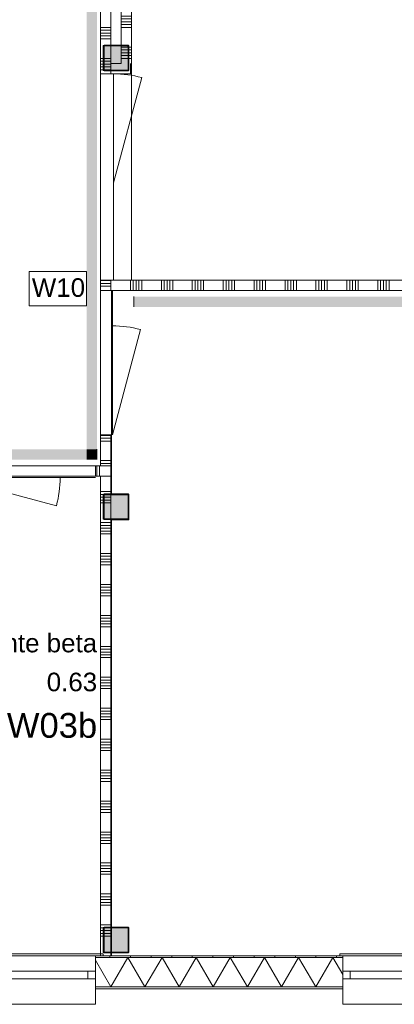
# Model space of a CAD drawing. Header units: millimetres. Extents: x -850 to 154668, y -80411 to 71019.
# Tile 225 of 236: x 88925 to 92560, y -470 to 9075. Entities that reach past the tile are written whole.
import ezdxf
from ezdxf.enums import TextEntityAlignment as Align

# ---------------------------------------------------------------- set-up
doc = ezdxf.new("R2010")
doc.units = ezdxf.units.MM
doc.header["$MEASUREMENT"] = 0
for name, color, linetype in [('New_21 Buitenwanden', 7, 'Continuous'), ('New_21 Buitenwanden Doorsnede-arcering', 7, 'Continuous'), ('New_21 Buitenwanden Laagscheidingslijnen', 7, 'Continuous'), ('New_21 Buitenwanden Ramen', 7, 'Continuous'), ('New_22 NC Binnenwanden', 7, 'Continuous'), ('New_22 NC Binnenwanden Deuren', 7, 'Continuous'), ('New_22 NC Binnenwanden Doorsnede-arcering', 7, 'Continuous'), ('New_22 NC Binnenwanden Laagscheidingslijnen', 7, 'Continuous'), ('New_22 NC Binnenwanden Ramen', 7, 'Continuous'), ('New_23 Vloeren', 7, 'Continuous'), ('New_Info Wandafwerking aanduiding', 7, 'Continuous'), ('New_Info Wandafwerking aanduiding Doorsnede-arcering', 7, 'Continuous'), ('New_Z Ruimtefuncties', 7, 'Continuous'), ('New_Z Ruimtefuncties Zone omranding', 7, 'Continuous'), ('New_Z Ruimtefuncties Zone tekst', 7, 'Continuous'), ('S-COLS-____-OTLN.RVT S', 7, 'Continuous'), ('S-COLS-____-OTLN.RVT S 2D arcering', 7, 'Continuous')]:
    doc.layers.add(name, color=color, linetype=linetype)
doc.styles.add('GENERATED_STYLE_1', font='arial.ttf')
doc.styles.add('GENERATED_STYLE_2', font='arial.ttf')

# ---------------------------------------------------------------- blocks, each defined once
blk = doc.blocks.new('Slab_1_1', base_point=(0, 17060))
at = {"layer": 'New_23 Vloeren', "color": 7, "linetype": 'Continuous', "lineweight": 0, "flags": 128}
blk.add_lwpolyline([(0, 17060), (25600, 17060), (25600, 17539.8), (30060, 17539.8), (30060, 0), (44257.3, 0), (99110, 0), (99110, 26125), (78570.2, 26125), (78570.2, 30220), (61804.1, 30220), (61804.1, 33195.8), (50070.2, 33195.8), (50070.2, 36555.1), (42600, 36555.1), (42600, 38994.9), (31200.9, 38994.9), (31200.9, 49880), (25600, 49880), (25600, 70460), (0, 70460)], close=True, dxfattribs=at)
blk = doc.blocks.new('*X44')
at = {"layer": 'New_22 NC Binnenwanden Doorsnede-arcering', "color": 254, "linetype": 'Continuous', "lineweight": 0, "true_color": 0xe9ebeb}
for p, q in [((89810, 5045.1), (89710, 5045.1)), ((89810, 5017.7), (89710, 5017.7)), ((89810, 4990.3), (89710, 4990.3)), ((89810, 4800), (89710, 4800)), ((89810, 4772.6), (89710, 4772.6))]:
    blk.add_line(p, q, dxfattribs=at)
blk = doc.blocks.new('*X45')
at = {"layer": 'New_22 NC Binnenwanden Doorsnede-arcering', "color": 254, "linetype": 'Continuous', "lineweight": 0, "true_color": 0xe9ebeb}
for p, q in [((89810, 6545.1), (89710, 6545.1)), ((89810, 6517.7), (89710, 6517.7)), ((89810, 6490.3), (89710, 6490.3))]:
    blk.add_line(p, q, dxfattribs=at)
blk = doc.blocks.new('*X46')
at = {"layer": 'New_22 NC Binnenwanden Doorsnede-arcering', "color": 254, "linetype": 'Continuous', "lineweight": 0, "true_color": 0xe9ebeb}
for p, q in [((89810, 9245.1), (89710, 9245.1)), ((89810, 9217.7), (89710, 9217.7)), ((89810, 9190.3), (89710, 9190.3)), ((89810, 9000), (89710, 9000)), ((89810, 8972.6), (89710, 8972.6)), ((89810, 8945.1), (89710, 8945.1)), ((89810, 8917.7), (89710, 8917.7)), ((89810, 8890.3), (89710, 8890.3)), ((89735, 8700), (89710, 8700)), ((89735, 8672.6), (89710, 8672.6)), ((89735, 8645.1), (89710, 8645.1)), ((89735, 8617.7), (89710, 8617.7)), ((89735.3, 8590.3), (89710, 8590.3))]:
    blk.add_line(p, q, dxfattribs=at)
blk = doc.blocks.new('*X56')
at = {"layer": 'New_22 NC Binnenwanden Doorsnede-arcering', "color": 254, "linetype": 'Continuous', "lineweight": 0, "true_color": 0xe9ebeb}
for p, q in [((89810, 8700), (89743, 8700)), ((89810, 8672.6), (89743, 8672.6)), ((89810, 8645.1), (89743, 8645.1)), ((89810, 8617.7), (89743, 8617.7)), ((89810, 8590.3), (89743.3, 8590.3))]:
    blk.add_line(p, q, dxfattribs=at)
blk = doc.blocks.new('D1 zl1-b 22')
at = {"layer": 'New_22 NC Binnenwanden Deuren', "color": 1, "linetype": 'Continuous', "lineweight": 0}
for p, q in [((700, 0), (-321, 273.6)), ((-700, 0), (-357, 0)), ((700, 0), (-357, 0))]:
    blk.add_line(p, q, dxfattribs=at)
at = {"layer": 'New_22 NC Binnenwanden Deuren', "color": 7, "linetype": 'Continuous', "lineweight": 0}
for p, q in [((-700, -114), (-700, -14)), ((-700, -114), (-700, -14)), ((700, -114), (700, -14)), ((700, -114), (700, -14))]:
    blk.add_line(p, q, dxfattribs=at)
at = {"layer": 'New_22 NC Binnenwanden Deuren', "color": 1, "linetype": 'Continuous', "lineweight": 0}
blk.add_arc((700, 0), 1057, 165, 180, dxfattribs=at)
blk = doc.blocks.new('D1 zl1-a 22')
at = {"layer": 'New_22 NC Binnenwanden Deuren', "color": 1, "linetype": 'Continuous', "lineweight": 0}
for p, q in [((57, 0), (-964, 273.6)), ((57, 0), (-1000, 0)), ((1000, 0), (57, 0))]:
    blk.add_line(p, q, dxfattribs=at)
at = {"layer": 'New_22 NC Binnenwanden Deuren', "color": 7, "linetype": 'Continuous', "lineweight": 0}
for p, q in [((-1000, -25), (-1000, -125)), ((-1000, -25), (-1000, -125)), ((1000, -25), (1000, -125)), ((1000, -25), (1000, -125))]:
    blk.add_line(p, q, dxfattribs=at)
at = {"layer": 'New_22 NC Binnenwanden Deuren', "color": 1, "linetype": 'Continuous', "lineweight": 0}
blk.add_arc((57, 0), 1057, 165, 180, dxfattribs=at)
blk = doc.blocks.new('Wall_6_1', base_point=(89710, 26125))
at = {"layer": 'New_22 NC Binnenwanden', "color": 8, "linetype": 'Continuous', "lineweight": 0, "true_color": 0x778488}
for p, q in [((89810, 8550), (89710, 8550)), ((89810, 6550), (89710, 6550)), ((89710, 6450), (89810, 6450)), ((89710, 5050), (89810, 5050))]:
    blk.add_line(p, q, dxfattribs=at)
at = {"layer": 'New_22 NC Binnenwanden', "color": 8, "linetype": 'Continuous', "lineweight": 0, "true_color": 0x778488, "flags": 128}
for points in [[(89710, 9250.1), (89710, 8550)], [(89810, 8825), (89810, 9250.1)], [(89810, 8583), (89810, 8817)], [(89810, 8550), (89810, 8575)], [(89710, 6550), (89710, 6450)], [(89810, 6450), (89810, 6550)], [(89710, 5050), (89710, 4750)], [(89810, 4750), (89810, 5050)], [(89710, 4750), (89810, 4750)]]:
    blk.add_lwpolyline(points, dxfattribs=at)
at = {"layer": 'New_22 NC Binnenwanden', "color": 8, "lineweight": 0, "true_color": 0x778488}
for name in ['*X46', '*X56', '*X45', '*X44']:
    blk.add_blockref(name, (0, 0), dxfattribs=at)
at = {"layer": 'New_22 NC Binnenwanden Deuren', "color": 1, "linetype": 'Continuous', "lineweight": 0, "zscale": 1000, "rotation": 270}
for name, p in [('D1 zl1-a 22', (89835, 7550)), ('D1 zl1-b 22', (89824, 5750))]:
    blk.add_blockref(name, p, dxfattribs=at)
blk = doc.blocks.new('*X148')
at = {"layer": 'New_22 NC Binnenwanden Doorsnede-arcering', "color": 254, "linetype": 'Continuous', "lineweight": 0, "true_color": 0xe9ebeb}
for p, q in [((89810, 4500), (89710, 4500)), ((89745.1, 4472.6), (89710, 4472.6)), ((89735, 4445.1), (89710, 4445.1)), ((89735, 4417.7), (89710, 4417.7)), ((89735, 4390.3), (89710, 4390.3)), ((89810, 4200), (89710, 4200)), ((89810, 4172.6), (89710, 4172.6)), ((89810, 4145.1), (89710, 4145.1)), ((89810, 4117.7), (89710, 4117.7)), ((89810, 4090.3), (89710, 4090.3)), ((89810, 3900), (89710, 3900)), ((89810, 3872.6), (89710, 3872.6)), ((89810, 3845.1), (89710, 3845.1)), ((89810, 3817.7), (89710, 3817.7)), ((89810, 3790.3), (89710, 3790.3)), ((89810, 3600), (89710, 3600)), ((89810, 3572.6), (89710, 3572.6)), ((89810, 3545.1), (89710, 3545.1)), ((89810, 3517.7), (89710, 3517.7)), ((89810, 3490.3), (89710, 3490.3)), ((89810, 3300), (89710, 3300)), ((89810, 3272.6), (89710, 3272.6)), ((89810, 3245.1), (89710, 3245.1)), ((89810, 3217.7), (89710, 3217.7)), ((89810, 3190.3), (89710, 3190.3)), ((89810, 3000), (89710, 3000)), ((89810, 2972.6), (89710, 2972.6)), ((89810, 2945.1), (89710, 2945.1)), ((89810, 2917.7), (89710, 2917.7)), ((89810, 2890.3), (89710, 2890.3)), ((89810, 2700), (89710, 2700)), ((89810, 2672.6), (89710, 2672.6)), ((89810, 2645.1), (89710, 2645.1)), ((89810, 2617.7), (89710, 2617.7)), ((89810, 2590.3), (89710, 2590.3)), ((89810, 2400), (89710, 2400)), ((89810, 2372.6), (89710, 2372.6)), ((89810, 2345.1), (89710, 2345.1)), ((89810, 2317.7), (89710, 2317.7)), ((89810, 2290.3), (89710, 2290.3)), ((89810, 2100), (89710, 2100)), ((89810, 2072.6), (89710, 2072.6)), ((89810, 2045.1), (89710, 2045.1)), ((89810, 2017.7), (89710, 2017.7)), ((89810, 1990.3), (89710, 1990.3)), ((89810, 1800), (89710, 1800)), ((89810, 1772.6), (89710, 1772.6)), ((89810, 1745.1), (89710, 1745.1)), ((89810, 1717.7), (89710, 1717.7)), ((89810, 1690.3), (89710, 1690.3)), ((89810, 1500), (89710, 1500)), ((89810, 1472.6), (89710, 1472.6)), ((89810, 1445.1), (89710, 1445.1)), ((89810, 1417.7), (89710, 1417.7)), ((89810, 1390.3), (89710, 1390.3)), ((89810, 1200), (89710, 1200)), ((89810, 1172.6), (89710, 1172.6)), ((89810, 1145.1), (89710, 1145.1)), ((89810, 1117.7), (89710, 1117.7)), ((89810, 1090.3), (89710, 1090.3)), ((89810, 900), (89710, 900)), ((89810, 872.6), (89710, 872.6)), ((89810, 845.1), (89710, 845.1)), ((89810, 817.7), (89710, 817.7)), ((89810, 790.3), (89710, 790.3)), ((89810, 600), (89710, 600)), ((89810, 572.6), (89710, 572.6)), ((89810, 545.1), (89710, 545.1)), ((89810, 517.7), (89710, 517.7)), ((89810, 490.3), (89710, 490.3)), ((89810, 300), (89710, 300)), ((89745.1, 272.6), (89710, 272.6)), ((89735, 245.1), (89710, 245.1)), ((89735, 217.7), (89710, 217.7)), ((89735, 190.3), (89710, 190.3))]:
    blk.add_line(p, q, dxfattribs=at)
blk = doc.blocks.new('*X149')
at = {"layer": 'New_22 NC Binnenwanden Doorsnede-arcering', "color": 254, "linetype": 'Continuous', "lineweight": 0, "true_color": 0xe9ebeb}
for p, q in [((89810, 4445.1), (89743, 4445.1)), ((89810, 4417.7), (89743, 4417.7)), ((89810, 4390.3), (89743, 4390.3))]:
    blk.add_line(p, q, dxfattribs=at)
blk = doc.blocks.new('*X150')
at = {"layer": 'New_22 NC Binnenwanden Doorsnede-arcering', "color": 254, "linetype": 'Continuous', "lineweight": 0, "true_color": 0xe9ebeb}
for p, q in [((89810, 245.1), (89743, 245.1)), ((89810, 217.7), (89743, 217.7)), ((89810, 190.3), (89743, 190.3))]:
    blk.add_line(p, q, dxfattribs=at)
blk = doc.blocks.new('Wall_27_1', base_point=(89710, 4750))
at = {"layer": 'New_22 NC Binnenwanden', "color": 8, "linetype": 'Continuous', "lineweight": 0, "true_color": 0x778488, "flags": 128}
for points in [[(89710, 4650), (89710, 0)], [(89810, 4475), (89810, 4650)], [(89810, 4233), (89810, 4467)], [(89810, 275), (89810, 4225)], [(89810, 33), (89810, 267)], [(89810, 0), (89810, 25)], [(89710, 0), (89810, 0)]]:
    blk.add_lwpolyline(points, dxfattribs=at)
at = {"layer": 'New_22 NC Binnenwanden Laagscheidingslijnen', "color": 8, "linetype": 'Continuous', "lineweight": 0, "true_color": 0x778488}
blk.add_line((89810, 4650), (89710, 4650), dxfattribs=at)
at = {"layer": 'New_22 NC Binnenwanden', "color": 8, "lineweight": 0, "true_color": 0x778488}
for name in ['*X148', '*X149', '*X150']:
    blk.add_blockref(name, (0, 0), dxfattribs=at)
blk = doc.blocks.new('*X809')
at = {"layer": 'New_21 Buitenwanden Doorsnede-arcering', "linetype": 'Continuous', "lineweight": 0, "true_color": 0xe9ebeb}
for points in [[(89850, -302.1), (89700, -302.1), (89700, -302.2), (89850, -302.2)], [(90150, -302.1), (90000, -302.1), (90000, -302.2), (90150, -302.2)], [(90450, -302.1), (90300, -302.1), (90300, -302.2), (90450, -302.2)], [(90750, -302.1), (90600, -302.1), (90600, -302.2), (90750, -302.2)], [(91050, -302.1), (90900, -302.1), (90900, -302.2), (91050, -302.2)], [(91350, -302.1), (91200, -302.1), (91200, -302.2), (91350, -302.2)], [(91650, -302.1), (91500, -302.1), (91500, -302.2), (91650, -302.2)], [(91950, -302.1), (91800, -302.1), (91800, -302.2), (91950, -302.2)]]:
    blk.add_hatch(color=254, dxfattribs=at).paths.add_polyline_path(points)
blk = doc.blocks.new('*X815')
at = {"layer": 'New_21 Buitenwanden Doorsnede-arcering', "linetype": 'Continuous', "lineweight": 0, "true_color": 0xe9ebeb}
for points in [[(89700, -15.1), (89850, -15.1), (89850, -15), (89700, -15)], [(90000, -15.1), (90150, -15.1), (90150, -15), (90000, -15)], [(90300, -15.1), (90450, -15.1), (90450, -15), (90300, -15)], [(90600, -15.1), (90750, -15.1), (90750, -15), (90600, -15)], [(90900, -15.1), (91050, -15.1), (91050, -15), (90900, -15)], [(91200, -15.1), (91350, -15.1), (91350, -15), (91200, -15)], [(91500, -15.1), (91650, -15.1), (91650, -15), (91500, -15)], [(91800, -15.1), (91950, -15.1), (91950, -15), (91800, -15)]]:
    blk.add_hatch(color=254, dxfattribs=at).paths.add_polyline_path(points)
blk = doc.blocks.new('*X821')
at = {"layer": 'New_21 Buitenwanden Doorsnede-arcering', "color": 254, "linetype": 'Continuous', "lineweight": 0, "true_color": 0xe9ebeb}
for p, q in [((89809.1, -302.1), (89660.1, -43.9)), ((89809.1, -302.1), (89974.8, -15.1)), ((90140.5, -302.1), (89974.8, -15.1)), ((90140.5, -302.1), (90306.2, -15.1)), ((90471.9, -302.1), (90306.2, -15.1)), ((90471.9, -302.1), (90637.6, -15.1)), ((90803.3, -302.1), (90637.6, -15.1)), ((90803.3, -302.1), (90969, -15.1)), ((91134.7, -302.1), (90969, -15.1)), ((91134.7, -302.1), (91300.4, -15.1)), ((91466.1, -302.1), (91300.4, -15.1)), ((91466.1, -302.1), (91631.8, -15.1)), ((91797.5, -302.1), (91631.8, -15.1)), ((91797.5, -302.1), (91963.2, -15.1)), ((92060.1, -182.8), (91963.2, -15.1))]:
    blk.add_line(p, q, dxfattribs=at)
blk = doc.blocks.new('R1 22_7')
at = {"layer": 'New_21 Buitenwanden Ramen', "color": 1, "linetype": 'Continuous', "lineweight": 0}
for p, q in [((-725, 150.2), (-725, 168.2)), ((-725, 168.2), (680, 168.2)), ((-650, 150.2), (-680, 150.2)), ((-650, 150.2), (-680, 150.2)), ((-650, 135.2), (-650, 150.2)), ((-650, 135.2), (-650, 150.2)), ((-650, 0), (-650, 135.1)), ((-650, 0), (-650, 135.1)), ((650, 135.2), (650, 150.2)), ((650, 135.2), (650, 150.2)), ((650, 150.2), (680, 150.2)), ((650, 150.2), (680, 150.2)), ((650, 0), (650, 135.1)), ((650, 0), (650, 135.1)), ((680, 168.2), (680, 150.2)), ((-650, 0), (-577, 0)), ((-650, -72), (-650, 0)), ((-650, -72), (-650, 0)), ((-577, 0), (-577, -72)), ((-577, 0), (577, 0)), ((577, -72), (577, 0)), ((577, 0), (650, 0)), ((650, -72), (650, 0)), ((650, -72), (650, 0)), ((-577, -72), (-650, -72)), ((-650, -152), (-650, -72)), ((577, -72), (-577, -72)), ((650, -72), (577, -72)), ((650, -152), (650, -72)), ((-650, -170), (-650, -320)), ((650, -320), (650, -170)), ((-650, -320), (650, -320))]:
    blk.add_line(p, q, dxfattribs=at)
at = {"layer": 'New_21 Buitenwanden Ramen', "color": 9, "linetype": 'Continuous', "lineweight": 0}
for p, q in [((-650, 150.2), (650, 150.2)), ((-650, 135.1), (-650, 135.2)), ((-650, 135.1), (-650, 135.2)), ((650, 135.1), (650, 135.2)), ((650, 135.1), (650, 135.2)), ((-650, -170), (-650, -152)), ((650, -170), (650, -152))]:
    blk.add_line(p, q, dxfattribs=at)
blk = doc.blocks.new('Wall_171_1', base_point=(79310, 0))
at = {"layer": 'New_21 Buitenwanden Doorsnede-arcering', "linetype": 'Continuous', "lineweight": 0, "true_color": 0xe9ebeb}
h = blk.add_hatch(dxfattribs=at)
h.set_pattern_fill('930_Lijnen_vert_200_0001', color=254, style=0, pattern_type=2)
h.set_pattern_definition([(90, (0, 0), (-200, 0), [])])
h.paths.add_polyline_path([(89660.1, -15), (92060.1, -15), (92060.1, 0), (89660.1, 0)])
at = {"layer": 'New_21 Buitenwanden', "color": 8, "linetype": 'Continuous', "lineweight": 0, "true_color": 0x778488}
for p, q in [((89660.1, 0), (89690.1, 0)), ((89660.1, -15), (89660.1, 0)), ((89660.1, -15.1), (89660.1, -15)), ((89660.1, -150.2), (89660.1, -15.1)), ((92060.1, 0), (92030.1, 0)), ((92060.1, -15), (92060.1, 0)), ((92060.1, -15.1), (92060.1, -15)), ((92060.1, -150.2), (92060.1, -15.1)), ((89660.1, -222.2), (89660.1, -150.2)), ((92060.1, -222.2), (92060.1, -150.2)), ((89660.1, -302.2), (89660.1, -222.2)), ((92060.1, -302.2), (92060.1, -222.2)), ((89660.1, -320.2), (89660.1, -302.2)), ((92060.1, -320.2), (92060.1, -302.2))]:
    blk.add_line(p, q, dxfattribs=at)
at = {"layer": 'New_21 Buitenwanden', "color": 8, "linetype": 'Continuous', "lineweight": 0, "true_color": 0x778488, "flags": 128}
for points in [[(92060.1, 0), (89660.1, 0)], [(89660.1, -320.2), (92060.1, -320.2)]]:
    blk.add_lwpolyline(points, dxfattribs=at)
at = {"layer": 'New_21 Buitenwanden Laagscheidingslijnen', "color": 8, "linetype": 'Continuous', "lineweight": 0, "true_color": 0x778488}
for p, q in [((92060.1, -15), (89660.1, -15)), ((92060.1, -15.1), (89660.1, -15.1)), ((89660.1, -302.1), (92060.1, -302.1)), ((89660.1, -302.2), (92060.1, -302.2))]:
    blk.add_line(p, q, dxfattribs=at)
at = {"layer": 'New_21 Buitenwanden', "color": 8, "lineweight": 0, "true_color": 0x778488}
for name in ['*X821', '*X815', '*X809']:
    blk.add_blockref(name, (0, 0), dxfattribs=at)
at = {"layer": 'New_21 Buitenwanden Ramen', "color": 1, "linetype": 'Continuous', "lineweight": 0, "xscale": -1, "zscale": 1000}
for p in [(89010.1, -150.2), (92710.1, -150.2)]:
    blk.add_blockref('R1 22_7', p, dxfattribs=at)
blk = doc.blocks.new('*X1338')
at = {"layer": 'New_22 NC Binnenwanden Doorsnede-arcering', "color": 254, "linetype": 'Continuous', "lineweight": 0, "true_color": 0xe9ebeb}
for p, q in [((90000, 8560), (90000, 8559.3)), ((90000, 8559.3), (90000, 8550))]:
    blk.add_line(p, q, dxfattribs=at)
blk = doc.blocks.new('*X1341')
at = {"layer": 'New_22 NC Binnenwanden Doorsnede-arcering', "color": 254, "linetype": 'Continuous', "lineweight": 0, "true_color": 0xe9ebeb}
blk.add_line((90000, 8650), (90000, 8560), dxfattribs=at)
blk = doc.blocks.new('Wall_222_1', base_point=(90010, 8550))
at = {"layer": 'New_22 NC Binnenwanden', "color": 8, "linetype": 'Continuous', "lineweight": 0, "true_color": 0x778488, "flags": 128}
for points in [[(89910, 8650), (89810, 8650)], [(89810, 8550), (89810, 8650)], [(90010, 8550), (90010, 8650)], [(89810, 8550), (90010, 8550)]]:
    blk.add_lwpolyline(points, dxfattribs=at)
at = {"layer": 'New_22 NC Binnenwanden', "color": 8, "lineweight": 0, "true_color": 0x778488}
for name in ['*X1341', '*X1338']:
    blk.add_blockref(name, (0, 0), dxfattribs=at)
blk = doc.blocks.new('*X1343')
at = {"layer": 'New_22 NC Binnenwanden Doorsnede-arcering', "color": 254, "linetype": 'Continuous', "lineweight": 0, "true_color": 0xe9ebeb}
for p, q in [((89910, 13009.7), (89977, 13009.7)), ((89910, 12982.3), (89977, 12982.3)), ((89910, 12954.9), (89977, 12954.9))]:
    blk.add_line(p, q, dxfattribs=at)
blk = doc.blocks.new('*X1344')
at = {"layer": 'New_22 NC Binnenwanden Doorsnede-arcering', "color": 254, "linetype": 'Continuous', "lineweight": 0, "true_color": 0xe9ebeb}
for p, q in [((89985, 13009.7), (90010, 13009.7)), ((89985, 12982.3), (90010, 12982.3)), ((89910, 12900), (90010, 12900)), ((89974.9, 12927.4), (90010, 12927.4)), ((89985, 12954.9), (90010, 12954.9)), ((89910, 12709.7), (90010, 12709.7)), ((89910, 12682.3), (90010, 12682.3)), ((89910, 12654.9), (90010, 12654.9)), ((89910, 12627.4), (90010, 12627.4)), ((89910, 12600), (90010, 12600)), ((89910, 12409.7), (90010, 12409.7)), ((89910, 12382.3), (90010, 12382.3)), ((89910, 12354.9), (90010, 12354.9)), ((89910, 12327.4), (90010, 12327.4)), ((89910, 12300), (90010, 12300)), ((89910, 12109.7), (90010, 12109.7)), ((89910, 12082.3), (90010, 12082.3)), ((89910, 12054.9), (90010, 12054.9)), ((89910, 12027.4), (90010, 12027.4)), ((89910, 12000), (90010, 12000)), ((89910, 11809.7), (90010, 11809.7)), ((89910, 11782.3), (90010, 11782.3)), ((89910, 11754.9), (90010, 11754.9)), ((89910, 11727.4), (90010, 11727.4)), ((89910, 11700), (90010, 11700)), ((89910, 11509.7), (90010, 11509.7)), ((89910, 11482.3), (90010, 11482.3)), ((89910, 11454.9), (90010, 11454.9)), ((89910, 11427.4), (90010, 11427.4)), ((89910, 11400), (90010, 11400)), ((89910, 11209.7), (90010, 11209.7)), ((89910, 11182.3), (90010, 11182.3)), ((89910, 11154.9), (90010, 11154.9)), ((89910, 11127.4), (90010, 11127.4)), ((89910, 11100), (90010, 11100)), ((89910, 10909.7), (90010, 10909.7)), ((89910, 10882.3), (90010, 10882.3)), ((89910, 10854.9), (90010, 10854.9)), ((89910, 10827.4), (90010, 10827.4)), ((89910, 10800), (90010, 10800)), ((89910, 10609.7), (90010, 10609.7)), ((89910, 10582.3), (90010, 10582.3)), ((89910, 10554.9), (90010, 10554.9)), ((89910, 10527.4), (90010, 10527.4)), ((89910, 10500), (90010, 10500)), ((89910, 10309.7), (90010, 10309.7)), ((89910, 10282.3), (90010, 10282.3)), ((89910, 10254.9), (90010, 10254.9))]:
    blk.add_line(p, q, dxfattribs=at)
blk = doc.blocks.new('*X1345')
at = {"layer": 'New_22 NC Binnenwanden Doorsnede-arcering', "color": 254, "linetype": 'Continuous', "lineweight": 0, "true_color": 0xe9ebeb}
for p, q in [((89910, 9109.7), (90010, 9109.7)), ((89910, 9082.3), (90010, 9082.3)), ((89910, 9054.9), (90010, 9054.9)), ((89910, 9027.4), (90010, 9027.4)), ((89910, 9000), (90010, 9000)), ((89984.7, 8809.7), (90010, 8809.7)), ((89985, 8782.3), (90010, 8782.3)), ((89985, 8754.9), (90010, 8754.9)), ((89985, 8727.4), (90010, 8727.4)), ((89985, 8700), (90010, 8700))]:
    blk.add_line(p, q, dxfattribs=at)
blk = doc.blocks.new('*X1346')
at = {"layer": 'New_22 NC Binnenwanden Doorsnede-arcering', "color": 254, "linetype": 'Continuous', "lineweight": 0, "true_color": 0xe9ebeb}
for p, q in [((89910, 8809.7), (89976.7, 8809.7)), ((89910, 8782.3), (89977, 8782.3)), ((89910, 8754.9), (89977, 8754.9)), ((89910, 8727.4), (89977, 8727.4)), ((89910, 8700), (89977, 8700))]:
    blk.add_line(p, q, dxfattribs=at)
blk = doc.blocks.new('*X1347')
at = {"layer": 'New_22 NC Binnenwanden Doorsnede-arcering', "color": 254, "linetype": 'Continuous', "lineweight": 0, "true_color": 0xe9ebeb}
for p, q in [((89910, 17427.4), (89977, 17427.4)), ((89910, 17400), (89977, 17400))]:
    blk.add_line(p, q, dxfattribs=at)
blk = doc.blocks.new('*X1348')
at = {"layer": 'New_22 NC Binnenwanden Doorsnede-arcering', "color": 254, "linetype": 'Continuous', "lineweight": 0, "true_color": 0xe9ebeb}
for p, q in [((89910, 15709.7), (90010, 15709.7)), ((89910, 15682.3), (90010, 15682.3)), ((89910, 15654.9), (90010, 15654.9)), ((89910, 15627.4), (90010, 15627.4)), ((89910, 15600), (90010, 15600)), ((89910, 15409.7), (90010, 15409.7)), ((89910, 15382.3), (90010, 15382.3)), ((89910, 15354.9), (90010, 15354.9)), ((89910, 15327.4), (90010, 15327.4)), ((89910, 15300), (90010, 15300)), ((89910, 15109.7), (90010, 15109.7)), ((89910, 15082.3), (90010, 15082.3)), ((89910, 15054.9), (90010, 15054.9)), ((89910, 15027.4), (90010, 15027.4)), ((89910, 15000), (90010, 15000)), ((89910, 14809.7), (90010, 14809.7)), ((89910, 14782.3), (90010, 14782.3)), ((89910, 14754.9), (90010, 14754.9)), ((89910, 14727.4), (90010, 14727.4)), ((89910, 14700), (90010, 14700)), ((89910, 14509.7), (90010, 14509.7)), ((89910, 14482.3), (90010, 14482.3)), ((89910, 14454.9), (90010, 14454.9)), ((89910, 14427.4), (90010, 14427.4)), ((89910, 14400), (90010, 14400)), ((89910, 14209.7), (90010, 14209.7)), ((89910, 14182.3), (90010, 14182.3)), ((89910, 14154.9), (90010, 14154.9)), ((89910, 14127.4), (90010, 14127.4)), ((89910, 14100), (90010, 14100)), ((89910, 13909.7), (90010, 13909.7)), ((89910, 13882.3), (90010, 13882.3)), ((89910, 13854.9), (90010, 13854.9)), ((89910, 13827.4), (90010, 13827.4)), ((89910, 13800), (90010, 13800)), ((89910, 13609.7), (90010, 13609.7)), ((89910, 13582.3), (90010, 13582.3)), ((89910, 13554.9), (90010, 13554.9)), ((89910, 13527.4), (90010, 13527.4)), ((89910, 13500), (90010, 13500)), ((89910, 13309.7), (90010, 13309.7)), ((89910, 13282.3), (90010, 13282.3)), ((89910, 13254.9), (90010, 13254.9)), ((89910, 13227.4), (90010, 13227.4))]:
    blk.add_line(p, q, dxfattribs=at)
blk = doc.blocks.new('*X1349')
at = {"layer": 'New_22 NC Binnenwanden Doorsnede-arcering', "color": 254, "linetype": 'Continuous', "lineweight": 0, "true_color": 0xe9ebeb}
for p, q in [((89985, 17427.4), (90010, 17427.4)), ((89985, 17400), (90010, 17400)), ((89910, 17209.7), (90010, 17209.7)), ((89910, 17182.3), (90010, 17182.3)), ((89910, 17154.9), (90010, 17154.9)), ((89910, 17127.4), (90010, 17127.4)), ((89910, 17100), (90010, 17100)), ((89910, 16909.7), (90010, 16909.7)), ((89910, 16882.3), (90010, 16882.3)), ((89910, 16854.9), (90010, 16854.9))]:
    blk.add_line(p, q, dxfattribs=at)
blk = doc.blocks.new('R rechthoekige opening 22_15')
at = {"layer": 'New_22 NC Binnenwanden Ramen', "color": 9, "linetype": 'Continuous', "lineweight": 0}
for p, q in [((-500, -25), (500, -25)), ((-500, -125), (500, -125))]:
    blk.add_line(p, q, dxfattribs=at)
at = {"layer": 'New_22 NC Binnenwanden Ramen', "color": 7, "linetype": 'Continuous', "lineweight": 0}
for p, q in [((-500, -125), (-500, -25)), ((500, -125), (500, -25))]:
    blk.add_line(p, q, dxfattribs=at)
blk = doc.blocks.new('Wall_223_1', base_point=(90010, 8550))
at = {"layer": 'New_22 NC Binnenwanden', "color": 8, "linetype": 'Continuous', "lineweight": 0, "true_color": 0x778488}
for p, q in [((90010, 16850), (89910, 16850)), ((90010, 15850), (89910, 15850)), ((90010, 10250), (89910, 10250)), ((90010, 9250), (89910, 9250))]:
    blk.add_line(p, q, dxfattribs=at)
at = {"layer": 'New_22 NC Binnenwanden', "color": 8, "linetype": 'Continuous', "lineweight": 0, "true_color": 0x778488, "flags": 128}
for points in [[(89910, 17450), (89910, 17283)], [(90010, 16850), (90010, 17450)], [(89910, 17275), (89910, 16950)], [(90010, 13200), (90010, 15850)], [(89910, 15750), (89910, 13175)], [(89910, 13167), (89910, 12933)], [(90010, 13000), (90010, 13100)], [(89910, 12925), (89910, 10350)], [(90010, 10250), (90010, 12900)], [(90010, 8650), (90010, 9250)], [(89910, 9150), (89910, 8825)], [(89910, 8817), (89910, 8650)]]:
    blk.add_lwpolyline(points, dxfattribs=at)
at = {"layer": 'New_22 NC Binnenwanden Laagscheidingslijnen', "color": 8, "linetype": 'Continuous', "lineweight": 0, "true_color": 0x778488}
for p, q in [((90010, 13200), (89910, 13200)), ((89910, 13100), (89977, 13100)), ((89985, 13100), (90010, 13100))]:
    blk.add_line(p, q, dxfattribs=at)
at = {"layer": 'New_22 NC Binnenwanden', "color": 8, "lineweight": 0, "true_color": 0x778488}
for name in ['*X1347', '*X1349', '*X1348', '*X1343', '*X1344', '*X1345', '*X1346']:
    blk.add_blockref(name, (0, 0), dxfattribs=at)
at = {"layer": 'New_22 NC Binnenwanden Ramen', "color": 1, "linetype": 'Continuous', "lineweight": 0, "zscale": 1000, "rotation": 90}
for p in [(89885, 16350), (89885, 9750)]:
    blk.add_blockref('R rechthoekige opening 22_15', p, dxfattribs=at)
blk = doc.blocks.new('Wall_326_1', base_point=(90032.7, 6340))
at = {"layer": 'New_Info Wandafwerking aanduiding Doorsnede-arcering', "linetype": 'Continuous', "lineweight": 0, "true_color": 0x000000}
blk.add_hatch(color=18, dxfattribs=at).paths.add_polyline_path([(90032.7, 6290), (99010.4, 6290), (99010.4, 6390), (90032.7, 6390)])
at = {"layer": 'New_Info Wandafwerking aanduiding', "color": 9, "linetype": 'Continuous', "lineweight": 0, "flags": 128}
blk.add_lwpolyline([(90032.7, 6390), (90032.7, 6290)], dxfattribs=at)
blk = doc.blocks.new('Column 96[96]_1', base_point=(0.5, 3))
at = {"layer": 'S-COLS-____-OTLN.RVT S 2D arcering', "linetype": 'Continuous', "lineweight": 0, "true_color": 0x778488}
h = blk.add_hatch(color=8, dxfattribs=at)
h.paths.add_polyline_path([(89735.5, 41), (89736.5, 36), (89739.3, 31.8), (89743.5, 28.9), (89748.5, 28), (89972.5, 28), (89977.5, 28.9), (89981.7, 31.8), (89984.5, 36), (89985.5, 41), (89985.5, 265), (89984.5, 269.9), (89981.7, 274.1), (89977.5, 277), (89972.5, 278), (89748.5, 278), (89743.5, 277), (89739.3, 274.1), (89736.5, 269.9), (89735.5, 265)])
h.paths.add_polyline_path([(89972.5, 36), (89748.5, 36), (89746.6, 36.3), (89745, 37.4), (89743.9, 39), (89743.5, 41), (89743.5, 265), (89743.9, 266.9), (89745, 268.5), (89746.6, 269.6), (89748.5, 270), (89972.5, 270), (89974.4, 269.6), (89976.1, 268.5), (89977.1, 266.9), (89977.5, 265), (89977.5, 41), (89977.1, 39), (89976.1, 37.4), (89974.4, 36.3)], flags=0)
blk.add_hatch(color=8, dxfattribs=at).paths.add_polyline_path([(89972.5, 270), (89748.5, 270), (89746.6, 269.6), (89745, 268.5), (89743.9, 266.9), (89743.5, 265), (89743.5, 41), (89743.9, 39), (89745, 37.4), (89746.6, 36.3), (89748.5, 36), (89972.5, 36), (89974.4, 36.3), (89976.1, 37.4), (89977.1, 39), (89977.5, 41), (89977.5, 265), (89977.1, 266.9), (89976.1, 268.5), (89974.4, 269.6)])
at = {"layer": 'S-COLS-____-OTLN.RVT S', "color": 1, "linetype": 'Continuous', "lineweight": 0}
for p, q in [((89736.5, 269.9), (89735.5, 265)), ((89735.5, 265), (89735.5, 41)), ((89739.3, 274.1), (89736.5, 269.9)), ((89743.5, 277), (89739.3, 274.1)), ((89748.5, 278), (89743.5, 277)), ((89743.5, 265), (89743.9, 266.9)), ((89743.5, 41), (89743.5, 265)), ((89743.9, 266.9), (89745, 268.5)), ((89745, 268.5), (89746.6, 269.6)), ((89746.6, 269.6), (89748.5, 270)), ((89972.5, 278), (89748.5, 278)), ((89748.5, 270), (89972.5, 270)), ((89977.5, 277), (89972.5, 278)), ((89972.5, 270), (89974.4, 269.6)), ((89974.4, 269.6), (89976.1, 268.5)), ((89976.1, 268.5), (89977.1, 266.9)), ((89977.1, 266.9), (89977.5, 265)), ((89981.7, 274.1), (89977.5, 277)), ((89977.5, 265), (89977.5, 41)), ((89984.5, 269.9), (89981.7, 274.1)), ((89985.5, 265), (89984.5, 269.9)), ((89985.5, 41), (89985.5, 265)), ((89735.5, 41), (89736.5, 36)), ((89736.5, 36), (89739.3, 31.8)), ((89739.3, 31.8), (89743.5, 28.9)), ((89743.9, 39), (89743.5, 41)), ((89743.5, 28.9), (89748.5, 28)), ((89745, 37.4), (89743.9, 39)), ((89746.6, 36.3), (89745, 37.4)), ((89748.5, 36), (89746.6, 36.3)), ((89972.5, 36), (89748.5, 36)), ((89748.5, 28), (89972.5, 28)), ((89974.4, 36.3), (89972.5, 36)), ((89972.5, 28), (89977.5, 28.9)), ((89976.1, 37.4), (89974.4, 36.3)), ((89977.1, 39), (89976.1, 37.4)), ((89977.5, 41), (89977.1, 39)), ((89977.5, 28.9), (89981.7, 31.8)), ((89981.7, 31.8), (89984.5, 36)), ((89984.5, 36), (89985.5, 41))]:
    blk.add_line(p, q, dxfattribs=at)
blk = doc.blocks.new('Column 109[109]_1', base_point=(0.5, 3))
at = {"layer": 'S-COLS-____-OTLN.RVT S 2D arcering', "linetype": 'Continuous', "lineweight": 0, "true_color": 0x778488}
h = blk.add_hatch(color=8, dxfattribs=at)
h.paths.add_polyline_path([(89735.5, 8591), (89736.5, 8586), (89739.3, 8581.8), (89743.5, 8578.9), (89748.5, 8578), (89972.5, 8578), (89977.5, 8578.9), (89981.7, 8581.8), (89984.5, 8586), (89985.5, 8591), (89985.5, 8815), (89984.5, 8819.9), (89981.7, 8824.1), (89977.5, 8827), (89972.5, 8828), (89748.5, 8828), (89743.5, 8827), (89739.3, 8824.1), (89736.5, 8819.9), (89735.5, 8815)])
h.paths.add_polyline_path([(89972.5, 8586), (89748.5, 8586), (89746.6, 8586.3), (89745, 8587.4), (89743.9, 8589), (89743.5, 8591), (89743.5, 8815), (89743.9, 8816.9), (89745, 8818.5), (89746.6, 8819.6), (89748.5, 8820), (89972.5, 8820), (89974.4, 8819.6), (89976.1, 8818.5), (89977.1, 8816.9), (89977.5, 8815), (89977.5, 8591), (89977.1, 8589), (89976.1, 8587.4), (89974.4, 8586.3)], flags=0)
blk.add_hatch(color=8, dxfattribs=at).paths.add_polyline_path([(89972.5, 8820), (89748.5, 8820), (89746.6, 8819.6), (89745, 8818.5), (89743.9, 8816.9), (89743.5, 8815), (89743.5, 8591), (89743.9, 8589), (89745, 8587.4), (89746.6, 8586.3), (89748.5, 8586), (89972.5, 8586), (89974.4, 8586.3), (89976.1, 8587.4), (89977.1, 8589), (89977.5, 8591), (89977.5, 8815), (89977.1, 8816.9), (89976.1, 8818.5), (89974.4, 8819.6)])
at = {"layer": 'S-COLS-____-OTLN.RVT S', "color": 1, "linetype": 'Continuous', "lineweight": 0}
for p, q in [((89736.5, 8819.9), (89735.5, 8815)), ((89735.5, 8815), (89735.5, 8591)), ((89739.3, 8824.1), (89736.5, 8819.9)), ((89743.5, 8827), (89739.3, 8824.1)), ((89748.5, 8828), (89743.5, 8827)), ((89743.5, 8815), (89743.9, 8816.9)), ((89743.5, 8591), (89743.5, 8815)), ((89743.9, 8816.9), (89745, 8818.5)), ((89745, 8818.5), (89746.6, 8819.6)), ((89746.6, 8819.6), (89748.5, 8820)), ((89972.5, 8828), (89748.5, 8828)), ((89748.5, 8820), (89972.5, 8820)), ((89977.5, 8827), (89972.5, 8828)), ((89972.5, 8820), (89974.4, 8819.6)), ((89974.4, 8819.6), (89976.1, 8818.5)), ((89976.1, 8818.5), (89977.1, 8816.9)), ((89977.1, 8816.9), (89977.5, 8815)), ((89981.7, 8824.1), (89977.5, 8827)), ((89977.5, 8815), (89977.5, 8591)), ((89984.5, 8819.9), (89981.7, 8824.1)), ((89985.5, 8815), (89984.5, 8819.9)), ((89985.5, 8591), (89985.5, 8815)), ((89735.5, 8591), (89736.5, 8586)), ((89743.9, 8589), (89743.5, 8591)), ((89977.5, 8591), (89977.1, 8589)), ((89984.5, 8586), (89985.5, 8591)), ((89736.5, 8586), (89739.3, 8581.8)), ((89739.3, 8581.8), (89743.5, 8578.9)), ((89743.5, 8578.9), (89748.5, 8578)), ((89745, 8587.4), (89743.9, 8589)), ((89746.6, 8586.3), (89745, 8587.4)), ((89748.5, 8586), (89746.6, 8586.3)), ((89972.5, 8586), (89748.5, 8586)), ((89748.5, 8578), (89972.5, 8578)), ((89974.4, 8586.3), (89972.5, 8586)), ((89972.5, 8578), (89977.5, 8578.9)), ((89976.1, 8587.4), (89974.4, 8586.3)), ((89977.1, 8589), (89976.1, 8587.4)), ((89977.5, 8578.9), (89981.7, 8581.8)), ((89981.7, 8581.8), (89984.5, 8586))]:
    blk.add_line(p, q, dxfattribs=at)
blk = doc.blocks.new('Column 135[135]_1', base_point=(0.5, 3))
at = {"layer": 'S-COLS-____-OTLN.RVT S 2D arcering', "linetype": 'Continuous', "lineweight": 0, "true_color": 0x778488}
h = blk.add_hatch(color=8, dxfattribs=at)
h.paths.add_polyline_path([(89735.5, 4241), (89736.5, 4236), (89739.3, 4231.8), (89743.5, 4228.9), (89748.5, 4228), (89972.5, 4228), (89977.5, 4228.9), (89981.7, 4231.8), (89984.5, 4236), (89985.5, 4241), (89985.5, 4465), (89984.5, 4469.9), (89981.7, 4474.1), (89977.5, 4477), (89972.5, 4478), (89748.5, 4478), (89743.5, 4477), (89739.3, 4474.1), (89736.5, 4469.9), (89735.5, 4465)])
h.paths.add_polyline_path([(89972.5, 4236), (89748.5, 4236), (89746.6, 4236.3), (89745, 4237.4), (89743.9, 4239), (89743.5, 4241), (89743.5, 4465), (89743.9, 4466.9), (89745, 4468.5), (89746.6, 4469.6), (89748.5, 4470), (89972.5, 4470), (89974.4, 4469.6), (89976.1, 4468.5), (89977.1, 4466.9), (89977.5, 4465), (89977.5, 4241), (89977.1, 4239), (89976.1, 4237.4), (89974.4, 4236.3)], flags=0)
blk.add_hatch(color=8, dxfattribs=at).paths.add_polyline_path([(89972.5, 4470), (89748.5, 4470), (89746.6, 4469.6), (89745, 4468.5), (89743.9, 4466.9), (89743.5, 4465), (89743.5, 4241), (89743.9, 4239), (89745, 4237.4), (89746.6, 4236.3), (89748.5, 4236), (89972.5, 4236), (89974.4, 4236.3), (89976.1, 4237.4), (89977.1, 4239), (89977.5, 4241), (89977.5, 4465), (89977.1, 4466.9), (89976.1, 4468.5), (89974.4, 4469.6)])
at = {"layer": 'S-COLS-____-OTLN.RVT S', "color": 1, "linetype": 'Continuous', "lineweight": 0}
for p, q in [((89736.5, 4469.9), (89735.5, 4465)), ((89735.5, 4465), (89735.5, 4241)), ((89739.3, 4474.1), (89736.5, 4469.9)), ((89743.5, 4477), (89739.3, 4474.1)), ((89748.5, 4478), (89743.5, 4477)), ((89743.5, 4465), (89743.9, 4466.9)), ((89743.5, 4241), (89743.5, 4465)), ((89743.9, 4466.9), (89745, 4468.5)), ((89745, 4468.5), (89746.6, 4469.6)), ((89746.6, 4469.6), (89748.5, 4470)), ((89972.5, 4478), (89748.5, 4478)), ((89748.5, 4470), (89972.5, 4470)), ((89977.5, 4477), (89972.5, 4478)), ((89972.5, 4470), (89974.4, 4469.6)), ((89974.4, 4469.6), (89976.1, 4468.5)), ((89976.1, 4468.5), (89977.1, 4466.9)), ((89977.1, 4466.9), (89977.5, 4465)), ((89981.7, 4474.1), (89977.5, 4477)), ((89977.5, 4465), (89977.5, 4241)), ((89984.5, 4469.9), (89981.7, 4474.1)), ((89985.5, 4465), (89984.5, 4469.9)), ((89985.5, 4241), (89985.5, 4465)), ((89735.5, 4241), (89736.5, 4236)), ((89736.5, 4236), (89739.3, 4231.8)), ((89739.3, 4231.8), (89743.5, 4228.9)), ((89743.9, 4239), (89743.5, 4241)), ((89743.5, 4228.9), (89748.5, 4228)), ((89745, 4237.4), (89743.9, 4239)), ((89746.6, 4236.3), (89745, 4237.4)), ((89748.5, 4236), (89746.6, 4236.3)), ((89972.5, 4236), (89748.5, 4236)), ((89748.5, 4228), (89972.5, 4228)), ((89974.4, 4236.3), (89972.5, 4236)), ((89972.5, 4228), (89977.5, 4228.9)), ((89976.1, 4237.4), (89974.4, 4236.3)), ((89977.1, 4239), (89976.1, 4237.4)), ((89977.5, 4241), (89977.1, 4239)), ((89977.5, 4228.9), (89981.7, 4231.8)), ((89981.7, 4231.8), (89984.5, 4236)), ((89984.5, 4236), (89985.5, 4241))]:
    blk.add_line(p, q, dxfattribs=at)
blk = doc.blocks.new('*X2565')
at = {"layer": 'New_22 NC Binnenwanden Doorsnede-arcering', "color": 254, "linetype": 'Continuous', "lineweight": 0, "true_color": 0xe9ebeb}
for p, q in [((90000, 6550), (90000, 6450)), ((90027.4, 6550), (90027.4, 6450)), ((90054.9, 6550), (90054.9, 6450)), ((90082.3, 6550), (90082.3, 6450)), ((90109.7, 6550), (90109.7, 6450)), ((90300, 6550), (90300, 6450)), ((90327.4, 6550), (90327.4, 6450)), ((90354.9, 6550), (90354.9, 6450)), ((90382.3, 6550), (90382.3, 6450)), ((90409.7, 6550), (90409.7, 6450)), ((90600, 6550), (90600, 6450)), ((90627.4, 6550), (90627.4, 6450)), ((90654.9, 6550), (90654.9, 6450)), ((90682.3, 6550), (90682.3, 6450)), ((90709.7, 6550), (90709.7, 6450)), ((90900, 6550), (90900, 6450)), ((90927.4, 6550), (90927.4, 6450)), ((90954.9, 6550), (90954.9, 6450)), ((90982.3, 6550), (90982.3, 6450)), ((91009.7, 6550), (91009.7, 6450)), ((91200, 6550), (91200, 6450)), ((91227.4, 6550), (91227.4, 6450)), ((91254.9, 6550), (91254.9, 6450)), ((91282.3, 6550), (91282.3, 6450)), ((91309.7, 6550), (91309.7, 6450)), ((91500, 6550), (91500, 6450)), ((91527.4, 6550), (91527.4, 6450)), ((91554.9, 6550), (91554.9, 6450)), ((91582.3, 6550), (91582.3, 6450)), ((91609.7, 6550), (91609.7, 6450)), ((91800, 6550), (91800, 6450)), ((91827.4, 6550), (91827.4, 6450)), ((91854.9, 6550), (91854.9, 6450)), ((91882.3, 6550), (91882.3, 6450)), ((91909.7, 6550), (91909.7, 6450)), ((92100, 6550), (92100, 6450)), ((92127.4, 6550), (92127.4, 6450)), ((92154.9, 6550), (92154.9, 6450)), ((92182.3, 6550), (92182.3, 6450)), ((92209.7, 6550), (92209.7, 6450)), ((92400, 6550), (92400, 6450)), ((92427.4, 6550), (92427.4, 6450)), ((92454.9, 6550), (92454.9, 6450)), ((92482.3, 6550), (92482.3, 6450)), ((92509.7, 6550), (92509.7, 6450))]:
    blk.add_line(p, q, dxfattribs=at)
blk = doc.blocks.new('Wall_513_1', base_point=(89810, 6450))
at = {"layer": 'New_22 NC Binnenwanden', "color": 8, "linetype": 'Continuous', "lineweight": 0, "true_color": 0x778488, "flags": 128}
for points in [[(99110, 6550), (89810, 6550)], [(89810, 6450), (89810, 6550)], [(89810, 6450), (99110, 6450)]]:
    blk.add_lwpolyline(points, dxfattribs=at)
at = {"layer": 'New_22 NC Binnenwanden', "color": 8, "lineweight": 0, "true_color": 0x778488}
blk.add_blockref('*X2565', (0, 0), dxfattribs=at)
blk = doc.blocks.new('*X2585')
at = {"layer": 'New_22 NC Binnenwanden Doorsnede-arcering', "color": 254, "linetype": 'Continuous', "lineweight": 0, "true_color": 0xe9ebeb}
for p, q in [((87790.3, 4650), (87790.3, 4750)), ((87817.7, 4650), (87817.7, 4750)), ((87845.1, 4650), (87845.1, 4750)), ((87872.6, 4650), (87872.6, 4750)), ((87900, 4650), (87900, 4750)), ((88090.3, 4650), (88090.3, 4750)), ((88117.7, 4650), (88117.7, 4750)), ((88145.1, 4650), (88145.1, 4750)), ((88172.6, 4650), (88172.6, 4750)), ((88200, 4650), (88200, 4750))]:
    blk.add_line(p, q, dxfattribs=at)
blk = doc.blocks.new('*X2586')
at = {"layer": 'New_22 NC Binnenwanden Doorsnede-arcering', "color": 254, "linetype": 'Continuous', "lineweight": 0, "true_color": 0xe9ebeb}
for p, q in [((89672.6, 4650), (89672.6, 4750)), ((89700, 4650), (89700, 4750))]:
    blk.add_line(p, q, dxfattribs=at)
blk = doc.blocks.new('Wall_517_1', base_point=(87660, 4750))
at = {"layer": 'New_22 NC Binnenwanden', "color": 8, "linetype": 'Continuous', "lineweight": 0, "true_color": 0x778488}
for p, q in [((88260, 4750), (88260, 4650)), ((89660, 4750), (89660, 4650))]:
    blk.add_line(p, q, dxfattribs=at)
at = {"layer": 'New_22 NC Binnenwanden', "color": 8, "linetype": 'Continuous', "lineweight": 0, "true_color": 0x778488, "flags": 128}
for points in [[(88260, 4750), (87660, 4750)], [(87660, 4750), (87660, 4650)], [(89810, 4750), (89660, 4750)], [(89810, 4750), (89810, 4650)], [(87760, 4650), (88260, 4650)], [(89660, 4650), (89710, 4650)]]:
    blk.add_lwpolyline(points, dxfattribs=at)
at = {"layer": 'New_22 NC Binnenwanden Laagscheidingslijnen', "color": 8, "linetype": 'Continuous', "lineweight": 0, "true_color": 0x778488}
for p, q in [((87760, 4650), (87660, 4650)), ((89810, 4650), (89710, 4650))]:
    blk.add_line(p, q, dxfattribs=at)
at = {"layer": 'New_22 NC Binnenwanden', "color": 8, "lineweight": 0, "true_color": 0x778488}
for name in ['*X2585', '*X2586']:
    blk.add_blockref(name, (0, 0), dxfattribs=at)
at = {"layer": 'New_22 NC Binnenwanden Deuren', "color": 1, "linetype": 'Continuous', "lineweight": 0, "zscale": 1000, "rotation": 179.9999168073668}
blk.add_blockref('D1 zl1-b 22', (88960, 4636), dxfattribs=at)
blk = doc.blocks.new('Stafruimte beta_0.63_59_1', base_point=(88840.5, 2597.2))
at = {"layer": 'New_Z Ruimtefuncties Zone tekst', "color": 2, "lineweight": 0}
for tag, height, style, p in [('DUMMY_938', 180, 'GENERATED_STYLE_1', (89676.5, 3162.9)), ('ROOM_NAME', 180, 'GENERATED_STYLE_1', (89676.5, 3121.8)), ('DUMMY_939', 180, 'GENERATED_STYLE_1', (89676.5, 2785.8)), ('ROOM_NUMBER', 180, 'GENERATED_STYLE_1', (89676.5, 2744.6)), ('stWallCovering', 240, 'GENERATED_STYLE_2', (89676.5, 2353.8))]:
    blk.add_attdef(tag, text='', height=height, dxfattribs=dict(at, style=style)).set_placement(p, align=Align.TOP_RIGHT)
at = {"layer": 'New_Z Ruimtefuncties Zone tekst', "color": 2, "lineweight": 0, "style": 'GENERATED_STYLE_2'}
blk.add_attdef('DUMMY_940', text='', height=240, dxfattribs=at).set_placement((88004.5, 2408.6), align=Align.TOP_LEFT)
blk = doc.blocks.new('Wall_721_1', base_point=(87837.1, 4810.6))
at = {"layer": 'New_Info Wandafwerking aanduiding Doorsnede-arcering', "linetype": 'Continuous', "lineweight": 0}
for points in [[(89574.1, 4910.6), (87937.1, 4910.6), (87937.1, 4810.6), (89574.1, 4810.6)], [(89574.1, 4810.6), (89674.1, 4810.6), (89674.1, 4810.7), (89574.1, 4910.6)], [(89574.1, 4910.6), (89674.1, 4810.6), (89674.1, 4910.6)], [(89674.1, 4810.6), (89674.1, 4810.6), (89674.1, 4810.7)]]:
    blk.add_hatch(color=1, dxfattribs=at).paths.add_polyline_path(points)
at = {"layer": 'New_Info Wandafwerking aanduiding', "color": 9, "linetype": 'Continuous', "lineweight": 0, "flags": 128}
blk.add_lwpolyline([(89674.1, 4810.6), (89674.1, 4910.6)], dxfattribs=at)
blk = doc.blocks.new('Wall_722_1', base_point=(89674.1, 4810.6))
at = {"layer": 'New_Info Wandafwerking aanduiding Doorsnede-arcering', "linetype": 'Continuous', "lineweight": 0}
blk.add_hatch(color=1, dxfattribs=at).paths.add_polyline_path([(89674.1, 4910.6), (89680, 26100), (89580, 26100), (89574.1, 4910.6)])

msp = doc.modelspace()

# ---------------------------------------------------------------- linework, layer by layer
at = {"layer": 'New_Info Wandafwerking aanduiding', "color": 9, "linetype": 'Continuous', "lineweight": 0, "flags": 128}
msp.add_lwpolyline([(89017.7, 6634.1), (89574.6, 6634.1), (89574.6, 6301.3), (89017.7, 6301.3)], close=True, dxfattribs=at)
at = {"layer": 'New_Z Ruimtefuncties Zone omranding', "color": 41, "linetype": 'Continuous', "lineweight": 0, "true_color": 0xffeeaa, "flags": 128}
msp.add_lwpolyline([(80260, 17150), (77760, 17150), (77760, 15251.3), (79555, 15251.3, -0.414214), (80655, 14151.3), (80655, 11950.6, -0.414214), (79555, 10850.6), (77160.1, 10850.6), (77160.1, 8950), (87760, 8950), (87760, 4750), (89710, 4750), (89710, 26100), (87760, 26100), (87760, 17150), (80560, 17150)], format="xyb", close=True, dxfattribs=at)
at = {"layer": 'New_Z Ruimtefuncties Zone omranding', "color": 211, "linetype": 'Continuous', "lineweight": 0, "true_color": 0xffaaff, "flags": 128}
for points in [[(90010, 6550), (90610, 6550), (96660, 6550), (96960, 6550), (98835, 6550), (99110, 6550), (99110, 8825), (99110, 12900), (90010, 12900), (90010, 8550)], [(89814.5, 0), (89985, 0), (90610, 0), (94535, 0), (97735, 0), (98835, 0), (99110, 0), (99110, 4475), (99110, 6450), (89814.5, 6450), (89814.5, 4475), (89985, 4475), (89985, 4225), (89814.5, 4225)]]:
    msp.add_lwpolyline(points, close=True, dxfattribs=at)
at = {"layer": 'New_Z Ruimtefuncties Zone omranding', "color": 52, "linetype": 'Continuous', "lineweight": 0, "flags": 128}
msp.add_lwpolyline([(87760, 0), (89710, 0), (89710, 4650), (89310, 4650), (87760, 4650)], close=True, dxfattribs=at)

# ---------------------------------------------------------------- block references
at = {"layer": 'New_21 Buitenwanden', "color": 8, "lineweight": 0, "true_color": 0x778488}
msp.add_blockref('Wall_171_1', (79310, 0), dxfattribs=at)
at = {"layer": 'New_22 NC Binnenwanden', "color": 8, "lineweight": 0, "true_color": 0x778488}
for name, p in [('Wall_6_1', (89710, 26125)), ('Wall_223_1', (90010, 8550)), ('Wall_222_1', (90010, 8550)), ('Wall_513_1', (89810, 6450)), ('Wall_517_1', (87660, 4750)), ('Wall_27_1', (89710, 4750))]:
    msp.add_blockref(name, p, dxfattribs=at)
at = {"layer": 'New_23 Vloeren', "color": 7, "linetype": 'Continuous', "lineweight": 0}
msp.add_blockref('Slab_1_1', (0, 17060), dxfattribs=at)
at = {"layer": 'New_Info Wandafwerking aanduiding', "color": 1, "lineweight": 0}
for name, p in [('Wall_722_1', (89674.1, 4810.6)), ('Wall_326_1', (90032.7, 6340)), ('Wall_721_1', (87837.1, 4810.6))]:
    msp.add_blockref(name, p, dxfattribs=at)
at = {"layer": 'New_Z Ruimtefuncties', "color": 2, "linetype": 'Continuous', "lineweight": 0}
msp.add_blockref('Stafruimte beta_0.63_59_1', (88840.5, 2597.2), dxfattribs=at).add_auto_attribs({'ROOM_NAME': 'Stafruimte beta', 'ROOM_NUMBER': '0.63', 'stWallCovering': 'W03b'})
at = {"layer": 'S-COLS-____-OTLN.RVT S', "color": 1, "linetype": 'Continuous', "lineweight": 0}
for name in ['Column 109[109]_1', 'Column 135[135]_1', 'Column 96[96]_1']:
    msp.add_blockref(name, (0.5, 3), dxfattribs=at)

# ---------------------------------------------------------------- texts
at = {"layer": 'New_Info Wandafwerking aanduiding', "color": 2, "linetype": 'Continuous', "lineweight": 0, "insert": (89042.7, 6568), "char_height": 180, "attachment_point": 1, "style": 'GENERATED_STYLE_1'}
msp.add_mtext('\\A1;{\\pql;\\fArial|b0|i0|c0|p38;W10}', dxfattribs=at)

doc.saveas('drawing.dxf')
